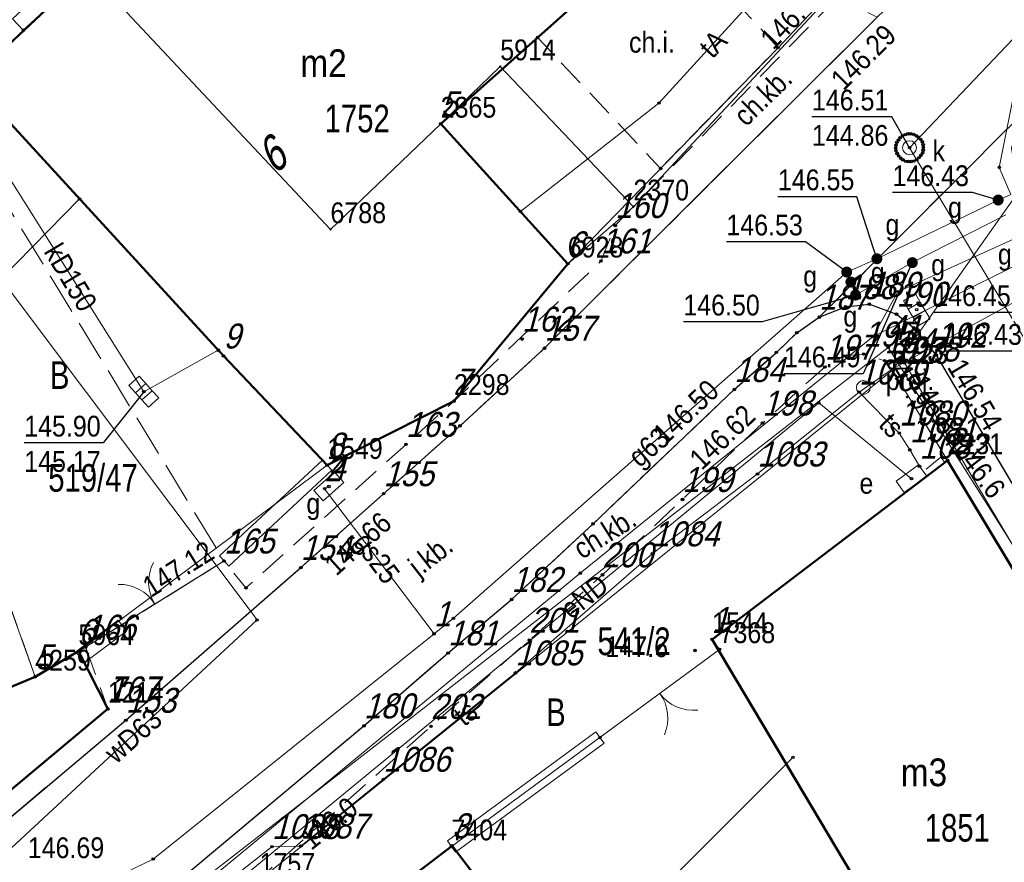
# Model space of a CAD drawing. Header units: metres. Extents: x 5551907 to 5556416, y 5709283 to 5712755.
# Tile 59 of 100: x 5554499 to 5554535, y 5710653 to 5710683. Entities that reach past the tile are written whole.
import ezdxf
from ezdxf.enums import TextEntityAlignment as Align

# ---------------------------------------------------------------- set-up
doc = ezdxf.new("R2010")
doc.units = ezdxf.units.M
for name, pattern in [('1.0_0.5', [1.5, 1, -0.5]), ('1.5_0.5', [2, 1.5, -0.5]), ('219-500', [0]), ('otob_500', [0])]:
    doc.linetypes.add(name, pattern=pattern)
doc.layers.get('0').update_dxf_attribs({"color": 2, "lineweight": 5})
doc.styles.get("Standard").update_dxf_attribs({"font": 'Working1250', "width": 0.75})
doc.linetypes.add('902-500', pattern='A,3.75,0,[1,ksztalty.shx,S=0.5,R=0,X=0,Y=0],3.75', length=7.5)
doc.linetypes.add('otdn_500', pattern='A,5,0,[21,ksztalty.shx,S=0.5,R=0,X=0,Y=0]', length=5)

# ---------------------------------------------------------------- blocks, each defined once
blk = doc.blocks.new('PUNKTBUD')
at = {"color": 0}
blk.add_circle((0, 0), 0.045, dxfattribs=at)
blk = doc.blocks.new('203')
at = {"linetype": 'Continuous', "lineweight": 0}
h = blk.add_hatch(color=0, dxfattribs=at)
edge = h.paths.add_edge_path()
edge.add_arc((0, 0), 0.045, 0, 360)
blk = doc.blocks.new('PW01')
at = {"linetype": 'Continuous', "lineweight": 13}
h = blk.add_hatch(color=0, dxfattribs=at)
edge = h.paths.add_edge_path()
edge.add_arc((0, 0), 0.045, 0, 360)
blk = doc.blocks.new('US25')
at = {"linetype": 'Continuous', "lineweight": 0}
h = blk.add_hatch(color=0, dxfattribs=at)
edge = h.paths.add_edge_path()
edge.add_arc((0, 0), 0.2, 0, 360)
blk = doc.blocks.new('US22')
at = {"color": 0, "linetype": 'Continuous', "lineweight": 13}
blk.add_circle((0, 0), 0.25, dxfattribs=at)
blk = doc.blocks.new('US05')
at = {"color": 0, "linetype": 'Continuous', "lineweight": 13}
for p, q in [((-0.525, -0.25), (-0.525, 0.25)), ((-0.525, 0.25), (-0.175, 0.25)), ((-0.175, -0.25), (-0.175, 0.25)), ((-0.175, 0.25), (0.175, 0.25)), ((0.175, -0.25), (0.175, 0.25)), ((0.175, 0.25), (0.525, 0.25)), ((0.525, -0.25), (0.525, 0.25)), ((-0.525, -0.25), (-0.175, -0.25)), ((-0.175, -0.25), (0.175, -0.25)), ((0.175, -0.25), (0.525, -0.25))]:
    blk.add_line(p, q, dxfattribs=at)
blk = doc.blocks.new('OK02')
at = {"color": 0, "linetype": 'Continuous', "lineweight": 0}
for centre, start, end in [((-1.5, 0), 0, 60), ((1.5, 0), 120, 180)]:
    blk.add_arc(centre, 1.5, start, end, dxfattribs=at)
blk = doc.blocks.new('US20')
at = {"color": 0, "linetype": 'Continuous', "lineweight": 13}
for p, q in [((-0.5, -0.25), (-0.5, 0.25)), ((-0.5, 0.25), (0.5, 0.25)), ((0.5, -0.25), (0.5, 0.25)), ((-0.5, -0.25), (0.5, -0.25))]:
    blk.add_line(p, q, dxfattribs=at)
blk = doc.blocks.new('US18')
at = {"color": 0, "linetype": 'Continuous', "lineweight": 13}
for p, q in [((-0.5, -0.25), (-0.5, 0.25)), ((-0.5, 0.25), (0.5, 0.25)), ((0.5, -0.25), (0.5, 0.25)), ((-0.5, -0.25), (0.5, -0.25))]:
    blk.add_line(p, q, dxfattribs=at)
blk = doc.blocks.new('PIKIETAW1891')
at = {"color": 0}
blk.add_circle((0, 0), 0.045, dxfattribs=at)

msp = doc.modelspace()

# ---------------------------------------------------------------- linework, layer by layer
at = {"layer": '217-kontur klasyfikacyjny', "color": 3, "linetype": 'CONTINUOUS', "lineweight": 18, "flags": 128}
for points in [[(5554499.85, 5710659.66), (5554492.01, 5710681.55)], [(5554532.79, 5710667.47), (5554524.29, 5710661.01)], [(5554541.56, 5710652.89), (5554532.79, 5710667.47)], [(5554524.29, 5710661.01), (5554524.56, 5710660.65)], [(5554524.56, 5710660.65), (5554514.88, 5710653.53)], [(5554484.07, 5710653.04), (5554499.85, 5710659.66)], [(5554514.88, 5710653.53), (5554509.9, 5710649.73)]]:
    msp.add_lwpolyline(points, dxfattribs=at)
at = {"layer": '218-kontur użytku gruntowego', "color": 3, "linetype": 'CONTINUOUS', "lineweight": 18, "flags": 128}
for points in [[(5554521.45, 5710676.63), (5554535.63, 5710691.83)], [(5554535.63, 5710691.83), (5554521.45, 5710676.63)], [(5554510.51, 5710675.81), (5554499.66, 5710687.38)], [(5554499.66, 5710687.38), (5554510.51, 5710675.81)], [(5554492.01, 5710681.55), (5554499.85, 5710659.66)], [(5554499.85, 5710659.66), (5554492.01, 5710681.55)], [(5554516.64, 5710681.69), (5554514.49, 5710679.62)], [(5554514.49, 5710679.62), (5554516.64, 5710681.69)], [(5554521.45, 5710676.63), (5554516.64, 5710681.69)], [(5554516.64, 5710681.69), (5554521.45, 5710676.63)], [(5554514.49, 5710679.62), (5554510.51, 5710675.81)], [(5554510.51, 5710675.81), (5554514.49, 5710679.62)], [(5554519.08, 5710674.57), (5554521.45, 5710676.63)], [(5554521.45, 5710676.63), (5554519.08, 5710674.57)], [(5554514.97, 5710669.61), (5554519.08, 5710674.57)], [(5554519.08, 5710674.57), (5554514.97, 5710669.61)], [(5554530.8, 5710670.73), (5554507.95, 5710652.32)], [(5554507.95, 5710652.32), (5554530.8, 5710670.73)], [(5554532.79, 5710667.47), (5554530.8, 5710670.73)], [(5554530.8, 5710670.73), (5554532.79, 5710667.47)], [(5554510.39, 5710667.3), (5554514.97, 5710669.61)], [(5554514.97, 5710669.61), (5554510.39, 5710667.3)], [(5554501.41, 5710660.58), (5554510.39, 5710667.3)], [(5554510.39, 5710667.3), (5554501.41, 5710660.58)], [(5554532.79, 5710667.47), (5554524.29, 5710661.01)], [(5554524.29, 5710661.01), (5554532.79, 5710667.47)], [(5554541.56, 5710652.89), (5554532.79, 5710667.47)], [(5554532.79, 5710667.47), (5554541.56, 5710652.89)], [(5554524.29, 5710661.01), (5554524.56, 5710660.65)], [(5554524.56, 5710660.65), (5554524.29, 5710661.01)], [(5554501.41, 5710660.58), (5554499.85, 5710659.66)], [(5554499.85, 5710659.66), (5554501.41, 5710660.58)], [(5554502.47, 5710658.5), (5554501.41, 5710660.58)], [(5554501.41, 5710660.58), (5554502.47, 5710658.5)], [(5554524.56, 5710660.65), (5554514.88, 5710653.53)], [(5554514.88, 5710653.53), (5554524.56, 5710660.65)], [(5554499.85, 5710659.66), (5554484.07, 5710653.04)], [(5554484.07, 5710653.04), (5554499.85, 5710659.66)], [(5554492.75, 5710650.38), (5554502.47, 5710658.5)], [(5554502.47, 5710658.5), (5554492.75, 5710650.38)], [(5554514.88, 5710653.53), (5554509.9, 5710649.73)], [(5554509.9, 5710649.73), (5554514.88, 5710653.53)]]:
    msp.add_lwpolyline(points, dxfattribs=at)
at = {"layer": '219-działka ewidencyjna', "color": 7, "linetype": '219-500', "lineweight": 18, "flags": 128}
for points in [[(5554535.63, 5710691.83), (5554521.45, 5710676.63)], [(5554499.66, 5710687.38), (5554510.51, 5710675.81)], [(5554492.01, 5710681.55), (5554499.85, 5710659.66)], [(5554516.64, 5710681.69), (5554514.49, 5710679.62)], [(5554516.64, 5710681.69), (5554521.45, 5710676.63)], [(5554514.49, 5710679.62), (5554510.51, 5710675.81)], [(5554536.59, 5710678.92), (5554530.8, 5710670.73)], [(5554521.45, 5710676.63), (5554519.08, 5710674.57)], [(5554519.08, 5710674.57), (5554514.97, 5710669.61)], [(5554530.8, 5710670.73), (5554507.95, 5710652.32)], [(5554530.8, 5710670.73), (5554532.79, 5710667.47)], [(5554514.97, 5710669.61), (5554510.39, 5710667.3)], [(5554510.39, 5710667.3), (5554501.41, 5710660.58)], [(5554532.79, 5710667.47), (5554524.29, 5710661.01)], [(5554532.79, 5710667.47), (5554541.56, 5710652.89)], [(5554524.29, 5710661.01), (5554524.56, 5710660.65)], [(5554501.41, 5710660.58), (5554499.85, 5710659.66)], [(5554501.41, 5710660.58), (5554502.47, 5710658.5)], [(5554524.56, 5710660.65), (5554514.88, 5710653.53)], [(5554499.85, 5710659.66), (5554484.07, 5710653.04)], [(5554502.47, 5710658.5), (5554492.75, 5710650.38)], [(5554514.88, 5710653.53), (5554509.9, 5710649.73)]]:
    msp.add_lwpolyline(points, dxfattribs=at)
at = {"layer": '312-budynek ewidencyjny', "color": 7, "linetype": 'CONTINUOUS', "lineweight": 50, "flags": 128}
for points in [[(5554497.51, 5710681.2), (5554506.21, 5710689.36)], [(5554524.86, 5710688.86), (5554514.49, 5710679.62)], [(5554506.65, 5710671.24), (5554497.51, 5710681.2)], [(5554514.49, 5710679.62), (5554519.08, 5710674.57)], [(5554519.08, 5710674.57), (5554514.97, 5710669.61)], [(5554510.39, 5710667.3), (5554506.65, 5710671.24)], [(5554514.97, 5710669.61), (5554510.39, 5710667.3)], [(5554524.29, 5710661.01), (5554532.79, 5710667.47)], [(5554532.79, 5710667.47), (5554541.56, 5710652.89)], [(5554532.65, 5710646.98), (5554524.29, 5710661.01)], [(5554499.85, 5710659.66), (5554501.41, 5710660.58)], [(5554501.41, 5710660.58), (5554502.47, 5710658.5)], [(5554498.37, 5710659.04), (5554499.85, 5710659.66)], [(5554502.47, 5710658.5), (5554492.75, 5710650.38)], [(5554508.6, 5710648.74), (5554514.9, 5710653.56)], [(5554514.9, 5710653.56), (5554518.49, 5710648.86)]]:
    msp.add_lwpolyline(points, dxfattribs=at)
at = {"layer": 'brama', "color": 7, "linetype": 'otob_500', "lineweight": 18, "flags": 128}
for points in [[(5554501.67, 5710660.73), (5554506.67, 5710663.84)], [(5554524.56, 5710660.65), (5554520.24, 5710657.47)]]:
    msp.add_lwpolyline(points, dxfattribs=at)
at = {"layer": 'chodnik', "color": 7, "linetype": '1.0_0.5', "lineweight": 18, "flags": 128}
for points in [[(5554522.43, 5710678.01), (5554526.67, 5710682.37), (5554524.37, 5710684.86), (5554526.54, 5710686.85), (5554525.59, 5710688.04), (5554523.21, 5710685.91), (5554522.47, 5710686.74), (5554517.99, 5710682.74)], [(5554528.82, 5710684.19), (5554520.79, 5710675.95), (5554520.28, 5710674.67), (5554514.97, 5710669.61), (5554513.24, 5710668.05), (5554507.46, 5710662.87), (5554506.67, 5710663.84), (5554501.67, 5710660.73), (5554502.47, 5710658.5), (5554492.75, 5710650.38), (5554487.47, 5710646.11), (5554486.58, 5710646.11), (5554478.55, 5710643.26), (5554473.4, 5710642.68), (5554473.42, 5710642.28), (5554475.08, 5710642.25), (5554477.43, 5710642.29), (5554478.94, 5710642.57), (5554485.69, 5710644.79), (5554487.11, 5710645.3), (5554488.04, 5710645.72), (5554489.25, 5710646.55), (5554494.7, 5710651.01), (5554503.12, 5710658.09), (5554509.44, 5710663.6), (5554512.43, 5710666.27), (5554515.19, 5710668.72), (5554518.24, 5710671.52), (5554530.25, 5710683.47)], [(5554512.8, 5710635.75), (5554524.55, 5710624.85), (5554530.05, 5710619.41), (5554530.03, 5710620.64), (5554524.94, 5710625.74), (5554515.47, 5710635.23), (5554512.16, 5710638.34), (5554508.71, 5710641.59), (5554501.72, 5710647.31), (5554501.74, 5710647.49), (5554506.56, 5710651.69), (5554506.84, 5710651.39), (5554514.14, 5710657.87), (5554517.69, 5710660.98), (5554520.33, 5710663.34), (5554523.22, 5710666.06), (5554526.11, 5710668.82), (5554528.36, 5710670.84), (5554529.03, 5710671.24), (5554529.76, 5710671.31), (5554530.52, 5710671.07), (5554530.8, 5710670.73), (5554532.79, 5710667.47), (5554541.56, 5710652.89), (5554547.67, 5710642.69), (5554553.68, 5710632.82), (5554554.72, 5710631.1), (5554558.98, 5710624.01), (5554563.19, 5710617.09), (5554569.05, 5710607.39), (5554573.43, 5710600.07), (5554575.05, 5710600.93), (5554559.54, 5710626.42), (5554537.42, 5710662.74), (5554532.38, 5710671.27), (5554531.57, 5710672.26), (5554530.95, 5710672.75), (5554529.97, 5710673.11), (5554529.11, 5710673.02), (5554528.16, 5710672.64), (5554527.35, 5710672.08), (5554526.61, 5710671.37), (5554525.09, 5710670.03), (5554519.99, 5710665.18), (5554517.05, 5710662.45), (5554514.76, 5710660.52), (5554511.72, 5710657.89), (5554500.93, 5710648.88), (5554500.28, 5710648.12), (5554500.08, 5710647.64), (5554500.15, 5710647.09), (5554500.62, 5710646.44), (5554500.99, 5710645.81)]]:
    msp.add_lwpolyline(points, close=True, dxfattribs=at)
at = {"layer": 'jezdnia', "color": 7, "linetype": '1.5_0.5', "lineweight": 18, "flags": 128}
for points in [[(5554552.05, 5710711.22), (5554552.63, 5710709.3), (5554552.53, 5710707.06), (5554552.16, 5710705.41), (5554551.51, 5710704.05), (5554550.31, 5710702.54), (5554547.38, 5710699.78), (5554530.25, 5710683.47), (5554518.24, 5710671.52), (5554515.19, 5710668.72), (5554512.43, 5710666.27), (5554509.44, 5710663.6), (5554503.12, 5710658.09), (5554494.7, 5710651.01), (5554489.25, 5710646.55), (5554488.04, 5710645.72), (5554487.11, 5710645.3), (5554485.69, 5710644.79), (5554478.94, 5710642.57), (5554477.43, 5710642.29), (5554475.08, 5710642.25), (5554473.42, 5710642.28), (5554472.43, 5710638.71), (5554473.93, 5710638.51), (5554474.43, 5710637.77), (5554474.72, 5710636.97), (5554474.66, 5710636.42), (5554473.93, 5710635.73), (5554466.73, 5710630.76), (5554450.45, 5710621.12), (5554425.4, 5710609.05), (5554418.6, 5710605.89), (5554417.15, 5710605.26), (5554415.76, 5710605.21), (5554414.27, 5710606.27), (5554419.6, 5710598.38), (5554419.68, 5710600.26), (5554420.54, 5710601.39), (5554426.32, 5710604.38), (5554450.17, 5710615.94), (5554455.64, 5710618.96), (5554457.51, 5710620.02), (5554470.33, 5710627.61), (5554480.55, 5710633.59), (5554490.93, 5710638.9), (5554493.53, 5710640.11), (5554500.28, 5710648.12), (5554500.93, 5710648.88), (5554511.72, 5710657.89), (5554514.76, 5710660.52), (5554517.05, 5710662.45), (5554519.99, 5710665.18), (5554525.09, 5710670.03), (5554526.61, 5710671.37), (5554527.35, 5710672.08), (5554528.16, 5710672.64), (5554535.47, 5710679.96), (5554536.25, 5710680.82), (5554537.58, 5710682.07), (5554542.1, 5710686.33), (5554551.5, 5710695.18), (5554553.01, 5710696.3), (5554554.52, 5710697.03), (5554556.44, 5710697.5), (5554558.78, 5710696.84), (5554560.73, 5710695.29)], [(5554480.13, 5710704.87), (5554489.81, 5710684.94), (5554490.27, 5710684.26), (5554492.01, 5710681.55), (5554499.85, 5710659.66), (5554501.41, 5710660.58), (5554501.67, 5710660.73), (5554506.67, 5710663.84), (5554496.3, 5710680.84), (5554495.36, 5710681.83), (5554496.88, 5710683.29), (5554494.13, 5710688.99), (5554485.07, 5710707.73)], [(5554575.05, 5710600.93), (5554580.73, 5710602.65), (5554535.25, 5710677.75), (5554535.1, 5710678.75), (5554535.47, 5710679.96), (5554528.16, 5710672.64), (5554529.11, 5710673.02), (5554529.97, 5710673.11), (5554530.95, 5710672.75), (5554531.57, 5710672.26), (5554532.38, 5710671.27), (5554537.42, 5710662.74), (5554559.54, 5710626.42)]]:
    msp.add_lwpolyline(points, close=True, dxfattribs=at)
at = {"layer": 'krawężnik', "color": 7, "linetype": 'CONTINUOUS', "lineweight": 25, "flags": 128}
for points in [[(5554473.42, 5710642.28), (5554475.08, 5710642.25), (5554477.43, 5710642.29), (5554478.94, 5710642.57), (5554485.69, 5710644.79), (5554487.11, 5710645.3), (5554488.04, 5710645.72), (5554489.25, 5710646.55), (5554494.7, 5710651.01), (5554503.12, 5710658.09), (5554509.44, 5710663.6), (5554512.43, 5710666.27), (5554515.19, 5710668.72), (5554518.24, 5710671.52), (5554530.25, 5710683.47)], [(5554530.05, 5710619.41), (5554524.55, 5710624.85), (5554512.8, 5710635.75), (5554500.99, 5710645.81), (5554500.62, 5710646.44), (5554500.15, 5710647.09), (5554500.08, 5710647.64), (5554500.28, 5710648.12), (5554500.93, 5710648.88), (5554511.72, 5710657.89), (5554514.76, 5710660.52), (5554517.05, 5710662.45), (5554519.99, 5710665.18), (5554525.09, 5710670.03), (5554526.61, 5710671.37), (5554527.35, 5710672.08), (5554528.16, 5710672.64), (5554529.11, 5710673.02), (5554529.97, 5710673.11), (5554530.95, 5710672.75), (5554531.57, 5710672.26), (5554532.38, 5710671.27), (5554537.42, 5710662.74), (5554559.54, 5710626.42)]]:
    msp.add_lwpolyline(points, dxfattribs=at)
at = {"layer": 'ogrodzenie trwałe', "color": 7, "linetype": '902-500', "lineweight": 35, "flags": 128}
for points in [[(5554526.67, 5710682.37), (5554551.26, 5710708.56), (5554541.84, 5710725.34)], [(5554519.08, 5710674.57), (5554526.67, 5710682.37)]]:
    msp.add_lwpolyline(points, dxfattribs=at)
at = {"layer": 'osadnik  szambo', "color": 34, "linetype": 'CONTINUOUS', "lineweight": 18, "flags": 128}
msp.add_lwpolyline([(5554499.42, 5710683), (5554499.03, 5710683.41), (5554500.18, 5710684.49), (5554500.57, 5710684.06)], close=True, dxfattribs=at)
at = {"layer": 'przewód elektroenergetyczny podziemny', "color": 1, "linetype": 'CONTINUOUS', "lineweight": 18, "flags": 128}
for points in [[(5554743.5, 5710651.51), (5554730.66, 5710642.4), (5554721.73, 5710637.34), (5554709.05, 5710631.46), (5554706.29, 5710636.77), (5554691.58, 5710629.29), (5554676.4, 5710622.17), (5554643.26, 5710604.68), (5554631.88, 5710599.03), (5554628.03, 5710604.51), (5554618.42, 5710600.52), (5554598.73, 5710590.31), (5554584.04, 5710584.65), (5554571.96, 5710604.65), (5554563.95, 5710617.02), (5554555.71, 5710632), (5554544.41, 5710649.74), (5554530.65, 5710671.55), (5554500.98, 5710648.51), (5554494.46, 5710639.26)], [(5554574.14, 5710579.7), (5554583.67, 5710584.65), (5554549.09, 5710641.49), (5554545.38, 5710647.18), (5554531.24, 5710670.99)], [(5554504.24, 5710649.87), (5554528.14, 5710669.55), (5554531.49, 5710666.81)]]:
    msp.add_lwpolyline(points, dxfattribs=at)
at = {"layer": 'przewód gazowy', "color": 40, "linetype": 'CONTINUOUS', "lineweight": 18, "flags": 128}
for points in [[(5554535.08, 5710677.07), (5554534.66, 5710678.05), (5554535.51, 5710682.32), (5554550, 5710692.31), (5554556.74, 5710696.83)], [(5554529.15, 5710674.27), (5554530.24, 5710674.75), (5554534.62, 5710676.87), (5554535.08, 5710677.07)], [(5554529.15, 5710674.27), (5554529.3, 5710673.91), (5554529.47, 5710673.44), (5554531.52, 5710674.61), (5554534.9, 5710676.33)], [(5554488.82, 5710645.34), (5554495.46, 5710648.91), (5554504.11, 5710653.08), (5554514.25, 5710661.21), (5554514.95, 5710661.77), (5554529.15, 5710674.27)], [(5554514.25, 5710661.21), (5554510.3, 5710666.45), (5554510.45, 5710666.53)]]:
    msp.add_lwpolyline(points, dxfattribs=at)
at = {"layer": 'przewód kanalizacyjny', "color": 34, "linetype": 'CONTINUOUS', "lineweight": 18, "flags": 128}
for points in [[(5554578.42, 5710600.72), (5554531.42, 5710678.76), (5554541.94, 5710689.82), (5554551.47, 5710700.22)], [(5554506.46, 5710671.45), (5554503.77, 5710669.95), (5554496.91, 5710680.84)], [(5554527.21, 5710656.75), (5554520.04, 5710649.59), (5554515.14, 5710642.37), (5554505.33, 5710636.12)]]:
    msp.add_lwpolyline(points, dxfattribs=at)
at = {"layer": 'przewód telekomunikacyjny podziemny', "color": 30, "linetype": 'CONTINUOUS', "lineweight": 18, "flags": 128}
for points in [[(5554497.2, 5710639.43), (5554501.93, 5710645.53), (5554500.79, 5710646.79), (5554500.97, 5710648.37), (5554501.94, 5710648.88), (5554519.53, 5710663.4), (5554530.11, 5710671.94), (5554531, 5710673.56), (5554536.55, 5710676.08), (5554536.3, 5710676.65), (5554535.82, 5710677.8), (5554535.72, 5710679.29), (5554536.75, 5710680.99), (5554542.91, 5710685.24), (5554553.83, 5710692.66), (5554559.08, 5710696.19)], [(5554517.37, 5710676.46), (5554522.37, 5710680.37), (5554528.93, 5710687.56)], [(5554625.21, 5710603.83), (5554615.84, 5710598.75), (5554614.39, 5710600.58), (5554590.74, 5710588.29), (5554576.52, 5710611.47), (5554538.16, 5710675.96), (5554530.11, 5710671.94)], [(5554537.92, 5710674.67), (5554530.79, 5710670.77), (5554529.6, 5710669.94), (5554525.93, 5710666.98), (5554522.13, 5710664.1), (5554517.19, 5710659.8), (5554512.42, 5710655.96), (5554509.44, 5710653.55), (5554508.4, 5710653.53), (5554505.47, 5710651.22), (5554502.92, 5710649.11), (5554502.59, 5710648.91)], [(5554529.6, 5710669.94), (5554531.05, 5710668.46), (5554531.43, 5710667.85), (5554531.78, 5710667.26)]]:
    msp.add_lwpolyline(points, dxfattribs=at)
at = {"layer": 'przewód telekomunikacyjny podziemny - ob. projektowany', "color": 30, "linetype": '1.5_0.5', "lineweight": 18, "flags": 128}
msp.add_lwpolyline([(5554532.02, 5710667.15), (5554532.55, 5710667.59), (5554532.69, 5710667.4)], dxfattribs=at)
at = {"layer": 'przewód wodociągowy', "color": 5, "linetype": 'CONTINUOUS', "lineweight": 18, "flags": 128}
for points in [[(5554498.62, 5710674.03), (5554501.45, 5710676.91)], [(5554498.62, 5710674.03), (5554507.86, 5710661.71), (5554494.11, 5710648.96), (5554493.78, 5710647.89), (5554493.68, 5710645.44)]]:
    msp.add_lwpolyline(points, dxfattribs=at)
at = {"layer": 'rzedna-Atr2', "color": 7, "flags": 128}
for points in [[(5554531.42, 5710678.76), (5554530.78, 5710679.87), (5554527.894, 5710679.87)], [(5554530.24, 5710674.75), (5554529.52, 5710676.99), (5554526.666, 5710676.99)], [(5554534.62, 5710676.87), (5554533.69, 5710677.14), (5554530.804, 5710677.14)], [(5554535.22, 5710675.59), (5554535.2, 5710672.81), (5554532.314, 5710672.81)], [(5554529.15, 5710674.27), (5554527.66, 5710675.36), (5554524.806, 5710675.36)], [(5554535.75, 5710674.79), (5554535.6, 5710671.41), (5554532.714, 5710671.41)], [(5554531.52, 5710674.61), (5554529.74, 5710670.6), (5554526.886, 5710670.6)], [(5554529.47, 5710673.44), (5554526.1, 5710672.47), (5554523.252, 5710672.47)], [(5554503.77, 5710669.95), (5554502.3, 5710668.1), (5554499.452, 5710668.1)]]:
    msp.add_lwpolyline(points, dxfattribs=at)
at = {"layer": 'studnia kanalizacyjna', "color": 34, "linetype": 'CONTINUOUS', "lineweight": 18, "flags": 128}
msp.add_lwpolyline([(5554531.92, 5710678.77), (5554531.91, 5710678.67), (5554531.89, 5710678.57), (5554531.83, 5710678.48), (5554531.76, 5710678.4), (5554531.68, 5710678.33), (5554531.58, 5710678.28), (5554531.48, 5710678.26), (5554531.38, 5710678.26), (5554531.28, 5710678.27), (5554531.18, 5710678.32), (5554531.1, 5710678.38), (5554531.03, 5710678.46), (5554530.97, 5710678.55), (5554530.93, 5710678.65), (5554530.92, 5710678.75), (5554530.93, 5710678.85), (5554530.96, 5710678.95), (5554531.02, 5710679.04), (5554531.08, 5710679.12), (5554531.16, 5710679.18), (5554531.26, 5710679.23), (5554531.36, 5710679.26), (5554531.46, 5710679.26), (5554531.56, 5710679.24), (5554531.66, 5710679.19), (5554531.74, 5710679.14), (5554531.82, 5710679.06), (5554531.88, 5710678.97), (5554531.91, 5710678.87)], close=True, dxfattribs=at)
at = {"layer": 'ściana oporowa (linia)', "color": 0, "lineweight": 18}
for p, q in [((5554506.5, 5710664.023), (5554510.22, 5710667.483)), ((5554510.22, 5710667.483), (5554510.39, 5710667.3)), ((5554506.5, 5710664.023), (5554506.67, 5710663.84)), ((5554501.319, 5710660.559), (5554502.839, 5710661.709)), ((5554502.839, 5710661.709), (5554502.99, 5710661.51)), ((5554501.319, 5710660.559), (5554501.47, 5710660.36)), ((5554520.388, 5710657.268), (5554520.24, 5710657.47)), ((5554520.388, 5710657.268), (5554515.028, 5710653.328)), ((5554515.028, 5710653.328), (5554514.88, 5710653.53))]:
    msp.add_line(p, q, dxfattribs=at)
at = {"layer": 'ściana oporowa (linia)', "color": 0, "linetype": 'otdn_500', "lineweight": 18}
for p, q in [((5554510.56, 5710667.117), (5554510.39, 5710667.3)), ((5554506.84, 5710663.657), (5554510.56, 5710667.117)), ((5554506.84, 5710663.657), (5554506.67, 5710663.84)), ((5554501.621, 5710660.161), (5554503.141, 5710661.311)), ((5554503.141, 5710661.311), (5554502.99, 5710661.51)), ((5554501.621, 5710660.161), (5554501.47, 5710660.36)), ((5554520.092, 5710657.672), (5554514.732, 5710653.732)), ((5554520.092, 5710657.672), (5554520.24, 5710657.47)), ((5554514.732, 5710653.732), (5554514.88, 5710653.53))]:
    msp.add_line(p, q, dxfattribs=at)

# ---------------------------------------------------------------- block references
at = {"layer": '203-punkt graniczny', "color": 7, "linetype": 'CONTINUOUS', "lineweight": 18}
for p in [(5554516.64, 5710681.69), (5554514.49, 5710679.62), (5554521.45, 5710676.63), (5554510.51, 5710675.81), (5554519.08, 5710674.57), (5554530.8, 5710670.73), (5554514.97, 5710669.61), (5554510.39, 5710667.3), (5554532.79, 5710667.47), (5554524.29, 5710661.01), (5554501.41, 5710660.58), (5554524.56, 5710660.65), (5554499.85, 5710659.66), (5554502.47, 5710658.5), (5554514.88, 5710653.53)]:
    msp.add_blockref('203', p, dxfattribs=at)
at = {"layer": 'brama', "color": 7, "linetype": 'CONTINUOUS', "lineweight": 18}
for p, rotation in [((5554504.17, 5710662.285), 31.882), ((5554522.4, 5710659.06), 216.357)]:
    msp.add_blockref('OK02', p, dxfattribs=dict(at, rotation=rotation))
at = {"layer": 'kratka ściekowa', "color": 34, "linetype": 'CONTINUOUS', "lineweight": 18}
for p, rotation in [((5554531.68, 5710672.91), 300.465), ((5554503.77, 5710669.95), 312.173)]:
    msp.add_blockref('US05', p, dxfattribs=dict(at, rotation=rotation))
at = {"layer": 'pikieta naturalna', "color": 7, "linetype": 'CONTINUOUS', "lineweight": 13}
for p in [(5554532.93, 5710669.23), (5554523.67, 5710660.61)]:
    msp.add_blockref('PW01', p, dxfattribs=at)
at = {"layer": 'pikieta sztuczna', "color": 7, "linetype": 'CONTINUOUS', "lineweight": 13}
for p in [(5554520.79, 5710675.95), (5554520.28, 5710674.67), (5554529.11, 5710673.02), (5554529.97, 5710673.11), (5554528.16, 5710672.64), (5554530.95, 5710672.75), (5554531.57, 5710672.26), (5554517.43, 5710671.85), (5554527.35, 5710672.08), (5554518.24, 5710671.52), (5554526.61, 5710671.37), (5554529.03, 5710671.24), (5554529.76, 5710671.31), (5554532.38, 5710671.27), (5554528.36, 5710670.84), (5554530.52, 5710671.07), (5554530.8, 5710670.73), (5554525.09, 5710670.03), (5554515.19, 5710668.72), (5554526.11, 5710668.82), (5554513.24, 5710668.05), (5554512.43, 5710666.27), (5554523.22, 5710666.06), (5554519.99, 5710665.18), (5554506.67, 5710663.84), (5554509.44, 5710663.6), (5554520.33, 5710663.34), (5554507.46, 5710662.87), (5554517.05, 5710662.45), (5554517.69, 5710660.98), (5554501.67, 5710660.73), (5554514.76, 5710660.52), (5554502.48, 5710658.5), (5554503.12, 5710658.09), (5554511.72, 5710657.89), (5554514.14, 5710657.87)]:
    msp.add_blockref('PW01', p, dxfattribs=at)
at = {"layer": 'Punkt budynku', "color": 5, "linetype": 'CONTINUOUS', "lineweight": 18}
for p in [(5554514.49, 5710679.62), (5554519.08, 5710674.57), (5554506.65, 5710671.24), (5554514.97, 5710669.61), (5554510.39, 5710667.3), (5554532.79, 5710667.47), (5554524.29, 5710661.01), (5554501.41, 5710660.58), (5554499.85, 5710659.66), (5554502.47, 5710658.5), (5554514.9, 5710653.56)]:
    msp.add_blockref('PUNKTBUD', p, dxfattribs=at)
at = {"layer": 'Punkt roboczy BDOT GESUT K1', "color": 6, "linetype": 'CONTINUOUS', "lineweight": 18}
for p in [(5554499.42, 5710683), (5554517.99, 5710682.74), (5554526.67, 5710682.37), (5554526.67, 5710682.37), (5554526.67, 5710682.37), (5554522.37, 5710680.37), (5554530.96, 5710678.95), (5554531.02, 5710679.04), (5554531.08, 5710679.12), (5554531.16, 5710679.18), (5554531.26, 5710679.23), (5554531.36, 5710679.26), (5554531.46, 5710679.26), (5554531.56, 5710679.24), (5554531.66, 5710679.19), (5554531.74, 5710679.14), (5554531.82, 5710679.06), (5554531.88, 5710678.97), (5554530.92, 5710678.75), (5554530.93, 5710678.85), (5554530.93, 5710678.65), (5554531.42, 5710678.76), (5554531.42, 5710678.76), (5554531.91, 5710678.87), (5554531.91, 5710678.67), (5554531.92, 5710678.77), (5554530.97, 5710678.55), (5554531.03, 5710678.46), (5554531.1, 5710678.38), (5554531.18, 5710678.32), (5554531.28, 5710678.27), (5554531.38, 5710678.26), (5554531.48, 5710678.26), (5554531.58, 5710678.28), (5554531.68, 5710678.33), (5554531.76, 5710678.4), (5554531.83, 5710678.48), (5554531.89, 5710678.57), (5554522.43, 5710678.01), (5554534.66, 5710678.05), (5554501.45, 5710676.91), (5554534.62, 5710676.87), (5554534.62, 5710676.87), (5554517.37, 5710676.46), (5554520.79, 5710675.95), (5554520.79, 5710675.95), (5554530.24, 5710674.75), (5554530.24, 5710674.75), (5554519.08, 5710674.57), (5554520.28, 5710674.67), (5554520.28, 5710674.67), (5554531.52, 5710674.61), (5554531.52, 5710674.61), (5554529.15, 5710674.27), (5554529.15, 5710674.27), (5554529.15, 5710674.27), (5554529.15, 5710674.27), (5554529.3, 5710673.91), (5554529.3, 5710673.91), (5554529.47, 5710673.44), (5554529.47, 5710673.44), (5554531, 5710673.56), (5554529.11, 5710673.02), (5554529.11, 5710673.02), (5554529.11, 5710673.02), (5554529.11, 5710673.02), (5554529.97, 5710673.11), (5554529.97, 5710673.11), (5554529.97, 5710673.11), (5554529.97, 5710673.11), (5554531.68, 5710672.91), (5554528.16, 5710672.64), (5554528.16, 5710672.64), (5554528.16, 5710672.64), (5554528.16, 5710672.64), (5554528.16, 5710672.64), (5554530.95, 5710672.75), (5554530.95, 5710672.75), (5554530.95, 5710672.75), (5554530.95, 5710672.75), (5554531.57, 5710672.26), (5554531.57, 5710672.26), (5554531.57, 5710672.26), (5554531.57, 5710672.26), (5554517.43, 5710671.85), (5554527.35, 5710672.08), (5554527.35, 5710672.08), (5554527.35, 5710672.08), (5554527.35, 5710672.08), (5554530.11, 5710671.94), (5554530.11, 5710671.94), (5554518.24, 5710671.52), (5554518.24, 5710671.52), (5554518.24, 5710671.52), (5554518.24, 5710671.52), (5554530.65, 5710671.55), (5554530.65, 5710671.55), (5554506.46, 5710671.45), (5554526.61, 5710671.37), (5554526.61, 5710671.37), (5554526.61, 5710671.37), (5554526.61, 5710671.37), (5554529.03, 5710671.24), (5554529.03, 5710671.24), (5554529.76, 5710671.31), (5554529.76, 5710671.31), (5554532.38, 5710671.27), (5554532.38, 5710671.27), (5554532.38, 5710671.27), (5554532.38, 5710671.27), (5554528.36, 5710670.84), (5554528.36, 5710670.84), (5554530.52, 5710671.07), (5554530.52, 5710671.07), (5554530.79, 5710670.77), (5554531.24, 5710670.99), (5554530.8, 5710670.73), (5554530.8, 5710670.73), (5554503.77, 5710669.95), (5554503.77, 5710669.95), (5554525.09, 5710670.03), (5554525.09, 5710670.03), (5554525.09, 5710670.03), (5554525.09, 5710670.03), (5554529.6, 5710669.94), (5554529.6, 5710669.94), (5554514.97, 5710669.61), (5554528.14, 5710669.55), (5554532.93, 5710669.23), (5554515.19, 5710668.72), (5554515.19, 5710668.72), (5554515.19, 5710668.72), (5554515.19, 5710668.72), (5554526.11, 5710668.82), (5554526.11, 5710668.82), (5554531.05, 5710668.46), (5554513.24, 5710668.05), (5554513.24, 5710668.05), (5554531.43, 5710667.85), (5554510.39, 5710667.3), (5554531.78, 5710667.26), (5554532.79, 5710667.47), (5554525.93, 5710666.98), (5554510.45, 5710666.53), (5554510.45, 5710666.53), (5554531.49, 5710666.81), (5554531.49, 5710666.81), (5554510.3, 5710666.45), (5554512.43, 5710666.27), (5554512.43, 5710666.27), (5554512.43, 5710666.27), (5554512.43, 5710666.27), (5554523.22, 5710666.06), (5554523.22, 5710666.06), (5554519.99, 5710665.18), (5554519.99, 5710665.18), (5554519.99, 5710665.18), (5554519.99, 5710665.18), (5554522.13, 5710664.1), (5554506.67, 5710663.84), (5554506.67, 5710663.84), (5554506.67, 5710663.84), (5554506.67, 5710663.84), (5554506.67, 5710663.84), (5554509.44, 5710663.6), (5554509.44, 5710663.6), (5554509.44, 5710663.6), (5554509.44, 5710663.6), (5554519.53, 5710663.4), (5554520.33, 5710663.34), (5554520.33, 5710663.34), (5554507.46, 5710662.87), (5554507.46, 5710662.87), (5554517.05, 5710662.45), (5554517.05, 5710662.45), (5554517.05, 5710662.45), (5554517.05, 5710662.45), (5554507.86, 5710661.71), (5554514.95, 5710661.77), (5554502.99, 5710661.51), (5554514.25, 5710661.21), (5554514.25, 5710661.21), (5554514.25, 5710661.21), (5554517.69, 5710660.98), (5554517.69, 5710660.98), (5554501.41, 5710660.58), (5554501.67, 5710660.73), (5554501.67, 5710660.73), (5554501.67, 5710660.73), (5554501.67, 5710660.73), (5554514.76, 5710660.52), (5554514.76, 5710660.52), (5554514.76, 5710660.52), (5554514.76, 5710660.52), (5554523.67, 5710660.61), (5554524.56, 5710660.65), (5554501.47, 5710660.36), (5554517.19, 5710659.8), (5554499.85, 5710659.66), (5554502.47, 5710658.5), (5554502.48, 5710658.5), (5554503.12, 5710658.09), (5554503.12, 5710658.09), (5554503.12, 5710658.09), (5554503.12, 5710658.09), (5554511.72, 5710657.89), (5554511.72, 5710657.89), (5554511.72, 5710657.89), (5554511.72, 5710657.89), (5554514.14, 5710657.87), (5554514.14, 5710657.87), (5554520.24, 5710657.47), (5554520.24, 5710657.47), (5554527.21, 5710656.75), (5554512.42, 5710655.96), (5554508.4, 5710653.53), (5554509.44, 5710653.55), (5554509.44, 5710653.55), (5554514.88, 5710653.53), (5554504.11, 5710653.08)]:
    msp.add_blockref('PIKIETAW1891', p, dxfattribs=at)
at = {"layer": 'rzedna', "color": 34, "linetype": 'CONTINUOUS', "lineweight": 18}
msp.add_blockref('PW01', (5554531.42, 5710678.76), dxfattribs=at)
at = {"layer": 'rzedna', "color": 40, "linetype": 'CONTINUOUS', "lineweight": 18}
for p in [(5554534.62, 5710676.87), (5554530.24, 5710674.75), (5554531.52, 5710674.61), (5554529.15, 5710674.27), (5554529.47, 5710673.44), (5554514.25, 5710661.21)]:
    msp.add_blockref('PW01', p, dxfattribs=at)
at = {"layer": 'rzedna', "color": 1, "linetype": 'CONTINUOUS', "lineweight": 18}
msp.add_blockref('PW01', (5554530.65, 5710671.55), dxfattribs=at)
at = {"layer": 'rzedna', "color": 34, "linetype": 'CONTINUOUS', "lineweight": 18, "rotation": 312.173}
msp.add_blockref('PW01', (5554503.77, 5710669.95), dxfattribs=at)
at = {"layer": 'rzedna', "color": 30, "linetype": 'CONTINUOUS', "lineweight": 18}
msp.add_blockref('PW01', (5554509.44, 5710653.55), dxfattribs=at)
at = {"layer": 'szafa elektroenergetyczna lub kontener', "color": 1, "linetype": 'CONTINUOUS', "lineweight": 18, "rotation": 35.858}
msp.add_blockref('US18', (5554531.49, 5710666.81), dxfattribs=at)
at = {"layer": 'szafa gazowa lub kontener', "color": 40, "linetype": 'CONTINUOUS', "lineweight": 18, "rotation": 41.987}
msp.add_blockref('US20', (5554510.45, 5710666.53), dxfattribs=at)
at = {"layer": 'właz do komory lub kanału - okrągły', "color": 7, "linetype": 'CONTINUOUS', "lineweight": 18}
msp.add_blockref('US22', (5554531.42, 5710678.76), dxfattribs=at)
at = {"layer": 'właz do komory lub kanału - okrągły - ob. projektowany', "color": 30, "linetype": 'CONTINUOUS', "lineweight": 18}
msp.add_blockref('US22', (5554529.75, 5710670.1), dxfattribs=at)
at = {"layer": 'zasuwa lub zawór', "color": 40, "linetype": 'CONTINUOUS', "lineweight": 18}
for p in [(5554534.62, 5710676.87), (5554530.24, 5710674.75), (5554531.52, 5710674.61), (5554529.15, 5710674.27), (5554529.3, 5710673.91), (5554529.47, 5710673.44)]:
    msp.add_blockref('US25', p, dxfattribs=at)

# ---------------------------------------------------------------- texts
at = {"layer": '203-punkt graniczny-Atr103', "color": 7, "width": 0.9}
for s, p in [('5914', (5554516.64, 5710681.69)), ('5914', (5554516.64, 5710681.69)), ('2365', (5554514.49, 5710679.62)), ('2365', (5554514.49, 5710679.62)), ('2370', (5554521.45, 5710676.63)), ('2370', (5554521.45, 5710676.63)), ('6788', (5554510.51, 5710675.81)), ('6788', (5554510.51, 5710675.81)), ('6928', (5554519.08, 5710674.57)), ('6928', (5554519.08, 5710674.57)), ('6223', (5554530.8, 5710670.73)), ('6223', (5554530.8, 5710670.73)), ('2298', (5554514.97, 5710669.61)), ('2298', (5554514.97, 5710669.61)), ('2231', (5554532.79, 5710667.47)), ('2231', (5554532.79, 5710667.47)), ('1549', (5554510.39, 5710667.3)), ('1549', (5554510.39, 5710667.3)), ('1544', (5554524.29, 5710661.01)), ('1544', (5554524.29, 5710661.01)), ('5964', (5554501.41, 5710660.58)), ('5964', (5554501.41, 5710660.58)), ('7368', (5554524.56, 5710660.65)), ('7368', (5554524.56, 5710660.65)), ('4259', (5554499.85, 5710659.66)), ('4259', (5554499.85, 5710659.66)), ('1214', (5554502.47, 5710658.5)), ('1214', (5554502.47, 5710658.5)), ('7404', (5554514.88, 5710653.53)), ('7404', (5554514.88, 5710653.53)), ('1757', (5554507.95, 5710652.32)), ('1757', (5554507.95, 5710652.32))]:
    msp.add_text(s, height=0.75, dxfattribs=at).set_placement(p, align=Align.BOTTOM_LEFT)
at = {"layer": '210-oznaczenie konturu użytku gruntowego', "color": 3, "linetype": 'CONTINUOUS', "lineweight": 18, "width": 0.79}
for p in [(5554500.38, 5710670.05), (5554518.3, 5710657.88)]:
    msp.add_text('B', height=1, dxfattribs=at).set_placement(p)
at = {"layer": '211-numer działki ewidencyjnej', "color": 7, "linetype": 'CONTINUOUS', "lineweight": 18, "width": 0.79}
for s, p in [('519/47', (5554500.32, 5710666.34)), ('541/2', (5554520.15, 5710660.44))]:
    msp.add_text(s, height=1, dxfattribs=at).set_placement(p)
at = {"layer": '238-Punkt adresowy budynku', "color": 7, "linetype": 'CONTINUOUS', "lineweight": 25, "oblique": 15, "width": 0.79}
msp.add_text('6', height=1.25, rotation=41.001, dxfattribs=at).set_placement((5554508.75, 5710677.48), align=Align.BOTTOM_LEFT)
at = {"layer": '312-oznaczenie budynku ewidencyjnego', "color": 7, "linetype": 'CONTINUOUS', "lineweight": 18, "width": 0.79}
for s, p in [('1752', (5554510.3, 5710680.31)), ('1851', (5554531.97, 5710654.71))]:
    msp.add_text(s, height=1, dxfattribs=at).set_placement(p, align=Align.TOP_LEFT)
at = {"layer": '312-oznaczenie budynku ewidencyjnego-Atr117', "color": 7, "width": 0.9}
for s, p in [('m2', (5554510.26, 5710681.81)), ('m3', (5554531.94, 5710656.21))]:
    msp.add_text(s, height=1, dxfattribs=at).set_placement(p, align=Align.MIDDLE_CENTER)
at = {"layer": 'chodnik-Atr17', "color": 7, "width": 0.9}
msp.add_text('ch.i.', height=0.75, dxfattribs=at).set_placement((5554521.29, 5710682.19))
for rotation, p in [(44.303, (5554525.52, 5710679.49)), (32.057, (5554519.59, 5710663.88))]:
    msp.add_text('ch.kb.', height=0.75, rotation=rotation, dxfattribs=at).set_placement(p)
at = {"layer": 'jezdnia-Atr17', "color": 7, "width": 0.9}
msp.add_text('j.kb.', height=0.75, rotation=37.942, dxfattribs=at).set_placement((5554513.7, 5710663.23))
at = {"layer": 'pikieta naturalna-Atr2', "color": 7, "width": 0.9}
msp.add_text('146.6', height=0.75, rotation=307.758, dxfattribs=at).set_placement((5554532.96, 5710667.81))
msp.add_text('147.6', height=0.75, dxfattribs=at).set_placement((5554520.44, 5710660.37))
at = {"layer": 'pikieta sztuczna-Atr2', "color": 7, "width": 0.9}
for s, rotation, p in [('146.45', 45.739, (5554526.5, 5710682.26)), ('146.29', 44.856, (5554529.04, 5710680.79)), ('146.54', 300.577, (5554532.76, 5710670.84)), ('146.64', 301.401, (5554531.38, 5710670.25)), ('146.50', 43.56, (5554522.6, 5710668)), ('146.62', 43.682, (5554523.92, 5710667.09)), ('146.66', 41.764, (5554510.72, 5710663.27)), ('147.12', 31.881, (5554504.04, 5710662.51))]:
    msp.add_text(s, height=0.75, rotation=rotation, dxfattribs=at).set_placement(p)
at = {"layer": 'przewód elektroenergetyczny podziemny-Atr1', "color": 1, "width": 0.9}
msp.add_text('eND', height=0.75, rotation=38.199, dxfattribs=at).set_placement((5554518.97, 5710662), align=Align.MIDDLE_LEFT)
at = {"layer": 'przewód gazowy-Atr1', "color": 40, "width": 0.9}
for s, rotation, p in [('g63', 40.046, (5554521.43, 5710667.47)), ('gs25', 307.009, (5554511.59, 5710664.73))]:
    msp.add_text(s, height=0.75, rotation=rotation, dxfattribs=at).set_placement(p, align=Align.MIDDLE_LEFT)
at = {"layer": 'przewód kanalizacyjny-Atr1', "color": 34, "width": 0.9}
msp.add_text('kD150', height=0.75, rotation=300.91, dxfattribs=at).set_placement((5554500.46, 5710675.2), align=Align.MIDDLE_LEFT)
at = {"layer": 'przewód telekomunikacyjny podziemny-Atr1', "color": 30, "width": 0.9}
for s, rotation, p in [('tA', 46.332, (5554524.03, 5710682.2)), ('tA', 46.332, (5554524.03, 5710682.2)), ('tA', 46.332, (5554524.03, 5710682.2)), ('ts', 314.413, (5554530.53, 5710668.99)), ('ts', 38.835, (5554515.11, 5710658.13))]:
    msp.add_text(s, height=0.75, rotation=rotation, dxfattribs=at).set_placement(p, align=Align.MIDDLE_LEFT)
at = {"layer": 'przewód wodociągowy-Atr1', "color": 5, "width": 0.9}
msp.add_text('wD63', height=0.75, rotation=41.519, dxfattribs=at).set_placement((5554502.52, 5710656.77), align=Align.MIDDLE_LEFT)
at = {"layer": 'Punkt budynku-Atr104', "color": 5, "oblique": 15, "width": 0.9}
for s, p in [('5', (5554514.49, 5710679.62)), ('6', (5554519.08, 5710674.57)), ('9', (5554506.65, 5710671.24)), ('7', (5554514.97, 5710669.61)), ('8', (5554510.39, 5710667.3)), ('2', (5554532.79, 5710667.47)), ('1', (5554524.29, 5710661.01)), ('6', (5554501.41, 5710660.58)), ('5', (5554499.85, 5710659.66)), ('7', (5554502.47, 5710658.5)), ('3', (5554514.9, 5710653.56))]:
    msp.add_text(s, height=0.9, dxfattribs=at).set_placement(p, align=Align.BOTTOM_LEFT)
at = {"layer": 'Punkt roboczy BDOT GESUT K1-Atr103', "color": 6, "oblique": 15, "width": 0.9}
for s, p in [('160', (5554520.79, 5710675.95)), ('160', (5554520.79, 5710675.95)), ('161', (5554520.28, 5710674.67)), ('161', (5554520.28, 5710674.67)), ('188', (5554529.11, 5710673.02)), ('188', (5554529.11, 5710673.02)), ('188', (5554529.11, 5710673.02)), ('188', (5554529.11, 5710673.02)), ('189', (5554529.97, 5710673.11)), ('189', (5554529.97, 5710673.11)), ('189', (5554529.97, 5710673.11)), ('189', (5554529.97, 5710673.11)), ('187', (5554528.16, 5710672.64)), ('187', (5554528.16, 5710672.64)), ('187', (5554528.16, 5710672.64)), ('187', (5554528.16, 5710672.64)), ('187', (5554528.16, 5710672.64)), ('190', (5554530.95, 5710672.75)), ('190', (5554530.95, 5710672.75)), ('190', (5554530.95, 5710672.75)), ('190', (5554530.95, 5710672.75)), ('162', (5554517.43, 5710671.85)), ('157', (5554518.24, 5710671.52)), ('157', (5554518.24, 5710671.52)), ('157', (5554518.24, 5710671.52)), ('157', (5554518.24, 5710671.52)), ('41', (5554530.65, 5710671.55)), ('41', (5554530.65, 5710671.55)), ('195', (5554529.76, 5710671.31)), ('195', (5554529.76, 5710671.31)), ('194', (5554530.52, 5710671.07)), ('194', (5554530.52, 5710671.07)), ('192', (5554532.38, 5710671.27)), ('192', (5554532.38, 5710671.27)), ('192', (5554532.38, 5710671.27)), ('192', (5554532.38, 5710671.27)), ('197', (5554528.36, 5710670.84)), ('197', (5554528.36, 5710670.84)), ('1078', (5554530.79, 5710670.77)), ('193', (5554530.8, 5710670.73)), ('184', (5554525.09, 5710670.03)), ('184', (5554525.09, 5710670.03)), ('184', (5554525.09, 5710670.03)), ('184', (5554525.09, 5710670.03)), ('1079', (5554529.6, 5710669.94)), ('1079', (5554529.6, 5710669.94)), ('198', (5554526.11, 5710668.82)), ('198', (5554526.11, 5710668.82)), ('1080', (5554531.05, 5710668.46)), ('163', (5554513.24, 5710668.05)), ('163', (5554513.24, 5710668.05)), ('1081', (5554531.43, 5710667.85)), ('1082', (5554531.78, 5710667.26)), ('1083', (5554525.93, 5710666.98)), ('2', (5554510.3, 5710666.45)), ('4', (5554510.45, 5710666.53)), ('4', (5554510.45, 5710666.53)), ('155', (5554512.43, 5710666.27)), ('155', (5554512.43, 5710666.27)), ('155', (5554512.43, 5710666.27)), ('155', (5554512.43, 5710666.27)), ('199', (5554523.22, 5710666.06)), ('199', (5554523.22, 5710666.06)), ('1084', (5554522.13, 5710664.1)), ('165', (5554506.67, 5710663.84)), ('165', (5554506.67, 5710663.84)), ('165', (5554506.67, 5710663.84)), ('165', (5554506.67, 5710663.84)), ('165', (5554506.67, 5710663.84)), ('154', (5554509.44, 5710663.6)), ('154', (5554509.44, 5710663.6)), ('154', (5554509.44, 5710663.6)), ('154', (5554509.44, 5710663.6)), ('200', (5554520.33, 5710663.34)), ('200', (5554520.33, 5710663.34)), ('182', (5554517.05, 5710662.45)), ('182', (5554517.05, 5710662.45)), ('182', (5554517.05, 5710662.45)), ('182', (5554517.05, 5710662.45)), ('1', (5554514.25, 5710661.21)), ('1', (5554514.25, 5710661.21)), ('1', (5554514.25, 5710661.21)), ('166', (5554501.67, 5710660.73)), ('166', (5554501.67, 5710660.73)), ('166', (5554501.67, 5710660.73)), ('166', (5554501.67, 5710660.73)), ('201', (5554517.69, 5710660.98)), ('201', (5554517.69, 5710660.98)), ('181', (5554514.76, 5710660.52)), ('181', (5554514.76, 5710660.52)), ('181', (5554514.76, 5710660.52)), ('181', (5554514.76, 5710660.52)), ('1085', (5554517.19, 5710659.8)), ('167', (5554502.48, 5710658.5)), ('153', (5554503.12, 5710658.09)), ('153', (5554503.12, 5710658.09)), ('153', (5554503.12, 5710658.09)), ('153', (5554503.12, 5710658.09)), ('180', (5554511.72, 5710657.89)), ('180', (5554511.72, 5710657.89)), ('180', (5554511.72, 5710657.89)), ('180', (5554511.72, 5710657.89)), ('202', (5554514.14, 5710657.87)), ('202', (5554514.14, 5710657.87)), ('1086', (5554512.42, 5710655.96)), ('1088', (5554508.4, 5710653.53)), ('1087', (5554509.44, 5710653.55)), ('1087', (5554509.44, 5710653.55))]:
    msp.add_text(s, height=0.9, dxfattribs=at).set_placement(p, align=Align.BOTTOM_LEFT)
at = {"layer": 'rzedna-Atr2', "color": 34, "width": 0.9}
for s, p in [('146.51', (5554527.894, 5710679.878)), ('145.90', (5554499.452, 5710668.107))]:
    msp.add_text(s, height=0.75, dxfattribs=at).set_placement(p, align=Align.BOTTOM_LEFT)
at = {"layer": 'rzedna-Atr2', "color": 40, "width": 0.9}
for s, p in [('146.55', (5554526.666, 5710676.998)), ('146.43', (5554530.804, 5710677.147)), ('146.53', (5554524.806, 5710675.368)), ('146.45', (5554532.314, 5710672.817)), ('146.50', (5554523.252, 5710672.478)), ('146.43', (5554532.714, 5710671.418)), ('146.49', (5554526.886, 5710670.607)), ('146.69', (5554499.58, 5710652.888))]:
    msp.add_text(s, height=0.75, dxfattribs=at).set_placement(p, align=Align.BOTTOM_LEFT)
at = {"layer": 'rzedna-Atr2', "color": 1, "width": 0.9}
msp.add_text('145.9', height=0.75, rotation=300.952, dxfattribs=at).set_placement((5554530.78, 5710671.33), align=Align.MIDDLE_LEFT)
at = {"layer": 'rzedna-Atr2', "color": 30, "width": 0.9}
msp.add_text('146.0', height=0.75, rotation=38.963, dxfattribs=at).set_placement((5554509.58, 5710653.66), align=Align.MIDDLE_LEFT)
at = {"layer": 'rzedna-Atr3', "color": 34, "width": 0.9}
for s, p in [('144.86', (5554527.894, 5710678.603)), ('145.17', (5554499.452, 5710666.832))]:
    msp.add_text(s, height=0.75, dxfattribs=at).set_placement(p, align=Align.BOTTOM_LEFT)
at = {"layer": 'szafa elektroenergetyczna lub kontener-Atr17', "color": 1, "width": 0.9}
msp.add_text('e', height=0.75, dxfattribs=at).set_placement((5554529.61, 5710666.27))
at = {"layer": 'szafa gazowa lub kontener-Atr17', "color": 40, "width": 0.9}
msp.add_text('g', height=0.75, dxfattribs=at).set_placement((5554509.64, 5710665.54))
at = {"layer": 'właz do komory lub kanału - okrągły - ob. projektowany-Atr17', "color": 7, "width": 0.9}
msp.add_text('proj. ', height=0.75, dxfattribs=at).set_placement((5554530.56, 5710670.01))
at = {"layer": 'właz do komory lub kanału - okrągły-Atr17', "color": 7, "width": 0.9}
msp.add_text('k', height=0.75, dxfattribs=at).set_placement((5554532.25, 5710678.27))
at = {"layer": 'zasuwa lub zawór-Atr17', "color": 40, "width": 0.9}
for p in [(5554532.81, 5710676.23), (5554530.55, 5710675.61), (5554534.61, 5710674.54), (5554532.2, 5710674.16), (5554530.02, 5710673.88), (5554527.58, 5710673.75), (5554529.03, 5710672.3)]:
    msp.add_text('g', height=0.75, dxfattribs=at).set_placement(p)

doc.saveas('drawing.dxf')
